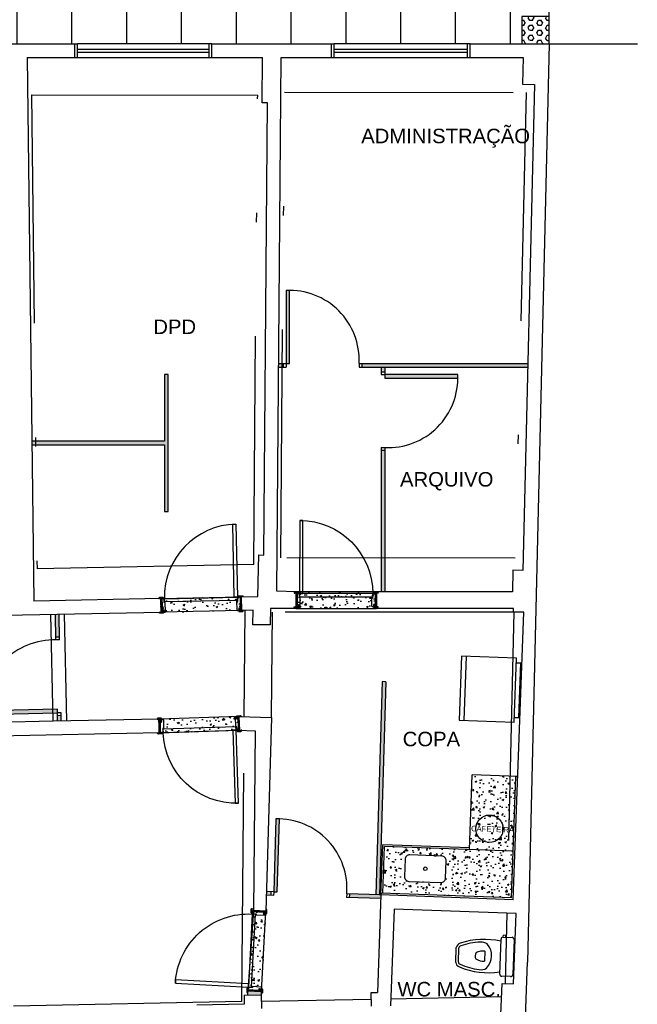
# Model space of a CAD drawing. Header units: inches. Extents: x 276 to 434, y 139 to 224.
# Tile 37 of 48: x 371.72 to 378.48, y 163.04 to 173.82. Entities that reach past the tile are written whole.
import ezdxf

# ---------------------------------------------------------------- set-up
doc = ezdxf.new("R2010")
doc.units = ezdxf.units.IN
doc.header["$MEASUREMENT"] = 0
doc.linetypes.add('DASHDOT2', pattern=[0.5, 0.25, -0.125, 0, -0.125])
doc.linetypes.add('DASHED2', pattern=[0.375, 0.25, -0.125])
for name, color, linetype in [('003-Piso', 1, 'Continuous'), ('Móveis', 2, 'Continuous'), ('TJ-CONSTRUIR', 12, 'Continuous'), ('TJ-DIVISORIA', 96, 'Continuous'), ('TJ-DIVISORIA BAIXA', 202, 'Continuous'), ('TJ-EQUIPAMENTOS', 2, 'Continuous'), ('TJ-ESQUADRIA1', 1, 'Continuous'), ('TJ-ESQUADRIA2', 2, 'Continuous'), ('TJ-ESQUADRIAS', 2, 'Continuous'), ('TJ-GRANITOVISTA', 2, 'Continuous'), ('TJ-HACHURA', 8, 'Continuous'), ('TJ-LOUCA', 2, 'Continuous'), ('TJ-PAGINACAO', 8, 'Continuous'), ('TJ-PAREDE', 5, 'Continuous'), ('TJ-PAREDECORTE', 5, 'Continuous'), ('TJ-PISO', 1, 'Continuous'), ('TJ-PISO TATIL EXT.', 1, 'Continuous'), ('TJ-PROJECAO-VIGA', 9, 'DASHDOT2'), ('TJ-TEXTO03 1PARA100', 3, 'Continuous')]:
    doc.layers.add(name, color=color, linetype=linetype)
doc.styles.add('ARIAL', font='arial.ttf')
doc.styles.get("Standard").update_dxf_attribs({"font": 'arial.ttf'})
pattern_1 = [(50, (0, 0), (0.179315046, -0.015688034), [0.01875, -0.20625]), (355, (0, 0), (-0.03468783, 0.18804803), [0.015, -0.165]), (100.451444, (0.01494, -0.0013), (0.14462721, 0.17236), [0.01593505, -0.17528553]), (46.1842, (0, 0.05), (0.26681033, -0.04137982), [0.028125, -0.309375]), (96.635635, (0.02223, 0.04655), (0.23366549, 0.24352965), [0.02390259, -0.26292844]), (351.184164, (0, 0.05), (0.23366549, 0.24352965), [0.0225, -0.2475]), (21, (0.025, 0.0375), (0.149226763, -0.100654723), [0.01875, -0.20625]), (326, (0.025, 0.0375), (0.06082883, 0.18128751), [0.015, -0.165]), (71.451445, (0.03744, 0.02911), (0.210055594, 0.08063279), [0.01593505, -0.17528553]), (37.5, (0, 0), (0.003039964, 0.083223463), [0, -0.163, 0, -0.1675, 0, -0.165625]), (7.5, (0, 0), (0.065767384, 0.098602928), [0, -0.0955, 0, -0.15925, 0, -0.063125]), (327.5, (-0.05575, 0), (0.133455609, -0.005638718), [0, -0.0625, 0, -0.195, 0, -0.25875]), (317.5, (-0.08075, 0), (0.145796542, 0.025026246), [0, -0.08125, 0, -0.1295, 0, -0.18375])]

# ---------------------------------------------------------------- blocks, each defined once
blk = doc.blocks.new('porta 80')
at = {"layer": 'TJ-ESQUADRIAS'}
for p, q in [((-0.161, 0.888), (-0.047, 0.888)), ((-0.161, 0.879), (-0.161, 0.888)), ((-0.155, 0.879), (-0.161, 0.879)), ((-0.161, 0.871), (-0.155, 0.871)), ((-0.155, 0.871), (-0.155, 0.879)), ((-0.117, 0.863), (-0.153, 0.863)), ((-0.117, 0.862), (-0.117, 0.863)), ((-0.047, 0.888), (-0.011, 0.888)), ((-0.037, 0.879), (-0.037, 0.871)), ((-0.011, 0.879), (-0.037, 0.879)), ((-0.037, 0.871), (-0.011, 0.871)), ((-0.011, 0.888), (-0.011, 0.879)), ((-0.011, 0.871), (-0.011, 0.861)), ((-0.112, 0.862), (-0.117, 0.862)), ((-0.117, 0.859), (-0.112, 0.859)), ((-0.117, 0.855), (-0.117, 0.859)), ((-0.115, 0.853), (-0.117, 0.855)), ((-0.019, 0.853), (-0.115, 0.853)), ((-0.112, 0.859), (-0.112, 0.862)), ((-0.161, 0.05), (-0.155, 0.05)), ((-0.161, 0.042), (-0.161, 0.033)), ((-0.155, 0.042), (-0.161, 0.042)), ((-0.161, 0.033), (-0.087, 0.033)), ((-0.155, 0.05), (-0.155, 0.042)), ((-0.117, 0.058), (-0.153, 0.058)), ((-0.115, 0.068), (-0.117, 0.066)), ((-0.117, 0.066), (-0.117, 0.062)), ((-0.117, 0.062), (-0.112, 0.062)), ((-0.117, 0.059), (-0.117, 0.058)), ((-0.112, 0.059), (-0.117, 0.059)), ((-0.019, 0.068), (-0.115, 0.068)), ((-0.112, 0.062), (-0.112, 0.059)), ((-0.087, 0.033), (-0.011, 0.033)), ((-0.037, 0.05), (-0.011, 0.05)), ((-0.037, 0.042), (-0.037, 0.05)), ((-0.011, 0.042), (-0.037, 0.042)), ((-0.011, 0.05), (-0.011, 0.06)), ((-0.011, 0.033), (-0.011, 0.042))]:
    blk.add_line(p, q, dxfattribs=at)
for points in [[(-0.161, 0.916), (-0.163, 0.913), (-0.164, 0.913), (-0.164, 0.878), (-0.159, 0.878), (-0.156, 0.875), (-0.156, 0.871), (-0.164, 0.871, -0.414214), (-0.172, 0.879), (-0.172, 0.913, -0.414214), (-0.164, 0.921), (-0.161, 0.921)], [(-0.032, 0.878), (-0.035, 0.875), (-0.035, 0.871), (-0.008, 0.871, 0.414214), (0, 0.879), (0, 0.913, 0.414214), (-0.008, 0.921), (-0.011, 0.921), (-0.011, 0.878)], [(-0.119, 0.854, -0.165409), (-0.121, 0.855, 0.159727), (-0.119, 0.862), (-0.118, 0.862), (-0.118, 0.854)], [(-0.161, 0.005), (-0.163, 0.007), (-0.164, 0.007), (-0.164, 0.042), (-0.159, 0.042), (-0.156, 0.045), (-0.156, 0.05), (-0.164, 0.05, 0.414214), (-0.172, 0.042), (-0.172, 0.008, 0.414214), (-0.164, 0), (-0.161, 0)], [(-0.119, 0.067, 0.165409), (-0.121, 0.066, -0.159727), (-0.119, 0.059), (-0.118, 0.059), (-0.118, 0.067)], [(-0.032, 0.042), (-0.035, 0.045), (-0.035, 0.05), (-0.008, 0.05, -0.414214), (0, 0.042), (0, 0.008, -0.414214), (-0.008, 0), (-0.011, 0), (-0.011, 0.042)]]:
    blk.add_lwpolyline(points, format="xyb", close=True, dxfattribs=at)
at = {"layer": 'TJ-ESQUADRIAS', "color": 1, "linetype": 'DASHED2', "ltscale": 5}
blk.add_lwpolyline([(-0.957, 0.825), (-0.957, 0.86), (-0.157, 0.86), (-0.157, 0.825), (-0.957, 0.825)], dxfattribs=at)
at = {"layer": 'TJ-ESQUADRIAS'}
blk.add_lwpolyline([(-0.157, 0.86), (-0.122, 0.86), (-0.122, 0.06), (-0.157, 0.06), (-0.157, 0.86)], dxfattribs=at)
for centre, start, end in [((-0.153, 0.871), 180, 270), ((-0.019, 0.861), 270, 0), ((-0.153, 0.05), 90, 180), ((-0.019, 0.06), 0, 90)]:
    blk.add_arc(centre, 0.008, start, end, dxfattribs=at)
at = {"layer": 'TJ-ESQUADRIAS', "color": 1, "linetype": 'DASHED2', "ltscale": 5}
blk.add_arc((-0.157, 0.86), 0.8, 180, 270, dxfattribs=at)
at = {"layer": 'TJ-PAREDECORTE', "linetype": 'Continuous'}
for p, q in [((-0.161, 0.9), (-0.011, 0.9)), ((-0.161, 0.02), (-0.011, 0.02))]:
    blk.add_line(p, q, dxfattribs=at)
blk = doc.blocks.new('Vaso-p01')
at = {"color": 2}
for p, q in [((-0.162, 0), (0.162, 0)), ((-0.1822, -0.077), (-0.1984, -0.077)), ((-0.1984, -0.077), (-0.1984, -0.1012)), ((-0.1822, -0.1012), (-0.1822, -0.0203)), ((0.1823, -0.0203), (0.1823, -0.1012)), ((-0.1822, -0.1012), (-0.1984, -0.1012)), ((0.162, -0.1215), (-0.162, -0.1215)), ((0.0696, -0.5331), (-0.0696, -0.5331)), ((0.0667, -0.5088), (-0.0667, -0.5088))]:
    blk.add_line(p, q, dxfattribs=at)
at = {"color": 1}
blk.add_line((-0.0446, -0.2666), (0.0468, -0.2666), dxfattribs=at)
at = {"color": 2}
for centre, radius, start, end in [((-0.162, -0.0203), 0.0203, 90, 180), ((0.162, -0.0203), 0.0203, 0, 90), ((-0.162, -0.1012), 0.0203, 180, 270), ((0.5429, -0.2525), 0.6971, 169.17089, 200.59024), ((-0.5429, -0.2525), 0.6971, 339.40976, 10.82911), ((0.162, -0.1012), 0.0203, 270, 0), ((-0.0292, -0.3001), 0.0988, 147.44183, 187.67949), ((0, -0.3672), 0.1647, 46.93851, 133.06149), ((0.0292, -0.3001), 0.0988, 352.32051, 32.55817), ((0.5429, -0.2525), 0.6728, 185.18381, 200.88932), ((-0.5429, -0.2525), 0.6728, 339.11068, 354.81619), ((-0.0589, -0.4806), 0.0536, 198.53904, 258.45994), ((-0.0589, -0.4806), 0.0293, 203.71428, 254.36495), ((0.0589, -0.4806), 0.0293, 285.63505, 336.28572), ((0.0589, -0.4806), 0.0536, 281.54006, 341.46096)]:
    blk.add_arc(centre, radius, start, end, dxfattribs=at)
at = {"color": 1}
for centre, radius, start, end in [((0.09, -0.2818), 0.1355, 173.55884, 209.06103), ((-0.0878, -0.2818), 0.1355, 330.93897, 6.44116), ((0.0011, -0.2978), 0.0579, 239.32968, 300.67032)]:
    blk.add_arc(centre, radius, start, end, dxfattribs=at)
blk = doc.blocks.new('g')
at = {"color": 2, "linetype": 'Continuous'}
for p, q in [((0, 0), (0, -0.6)), ((0.7, 0), (0, 0)), ((0.7, -0.6), (0.7, 0)), ((0, -0.6), (0.7, -0.6)), ((0.05, -0.65), (0.65, -0.65))]:
    blk.add_line(p, q, dxfattribs=at)
at = {"color": 1, "linetype": 'Continuous'}
blk.add_line((0.7, -0.05), (0, -0.05), dxfattribs=at)
at = {"color": 2, "linetype": 'Continuous', "ltscale": 0.1}
for p, q in [((0.05, -0.6), (0.05, -0.65)), ((0.65, -0.6), (0.65, -0.65))]:
    blk.add_line(p, q, dxfattribs=at)
blk = doc.blocks.new('Geladeira')
at = {"layer": '003-Piso', "linetype": 'Continuous'}
blk.add_blockref('g', (0, 0), dxfattribs=at)
blk = doc.blocks.new('cuba4')
at = {"layer": 'TJ-LOUCA'}
blk.add_lwpolyline([(0.225, -0.095), (0.225, 0.095, 0.414214), (0.175, 0.145), (-0.175, 0.145, 0.414214), (-0.225, 0.095), (-0.225, -0.095, 0.414214), (-0.175, -0.145), (0.175, -0.145, 0.414214)], format="xyb", close=True, dxfattribs=at)
at = {"layer": 'TJ-LOUCA', "color": 1}
blk.add_circle((0, 0), 0.02, dxfattribs=at)
blk = doc.blocks.new('PISO ALERTA CONCRETO')
at = {"layer": 'TJ-PISO TATIL EXT.', "ltscale": 0.5, "true_color": 0x136734}
h = blk.add_hatch(dxfattribs=at)
h.set_pattern_fill('HEX', color=116, scale=0.015, angle=90, style=0)
h.set_pattern_definition([(90, (0, 0), (-0.082489, -6e-13), [0.047625, -0.09525]), (210, (0, 0), (0.041244, -0.071437), [0.047625, -0.09525]), (150, (-3e-13, 0.047625), (-0.041244, -0.071437), [0.047625, -0.09525])])
h.paths.add_polyline_path([(-0.45, 0.45), (-0.45, 0), (0, 0), (0, 0.45)])
at = {"layer": 'TJ-PISO TATIL EXT.', "color": 116, "ltscale": 0.5, "true_color": 0x136734}
blk.add_lwpolyline([(0, 0), (0, 0.45), (-0.45, 0.45), (-0.45, 0)], close=True, dxfattribs=at)

msp = doc.modelspace()

# ---------------------------------------------------------------- hatches: boundary and pattern name
at = {"layer": 'TJ-CONSTRUIR'}
h = msp.add_hatch(color=256, dxfattribs=at)
h.dxf.hatch_style = 1
h.paths.add_polyline_path([(374.363, 163.179), (374.213, 163.188), (374.214, 163.14), (374.364, 163.143)])
at = {"layer": 'TJ-DIVISORIA'}
h = msp.add_hatch(color=256, dxfattribs=at)
h.dxf.hatch_style = 1
h.paths.add_polyline_path([(375.713, 169.103), (375.673, 169.103), (375.673, 167.554), (375.713, 167.554)])
h.paths.add_polyline_path([(376.513, 169.933), (375.713, 169.933), (375.713, 169.893), (376.513, 169.893)])
h.paths.add_polyline_path([(375.713, 170.013), (375.673, 170.013), (375.673, 169.963), (375.713, 169.963)])
h.paths.add_polyline_path([(377.28, 170.053), (375.462, 170.053), (375.462, 170.013), (377.279, 170.013)])
h.paths.add_polyline_path([(374.602, 170.053), (374.552, 170.053), (374.552, 170.013), (374.602, 170.013)])
h.paths.add_polyline_path([(374.672, 170.853), (374.632, 170.853), (374.632, 170.053), (374.672, 170.053)])
h = msp.add_hatch(color=256, dxfattribs=at)
h.dxf.hatch_style = 1
h.paths.add_polyline_path([(372.172, 166.159), (372.132, 166.158), (372.132, 166.138), (372.172, 166.139)])
h.paths.add_polyline_path([(372.171, 166.189), (372.131, 166.188), (372.132, 166.158), (372.172, 166.159)])
h.paths.add_polyline_path([(372.171, 166.199), (372.131, 166.198), (372.131, 166.188), (372.171, 166.189)])
h.paths.add_polyline_path([(372.129, 166.268), (371.33, 166.252), (371.33, 166.212), (372.13, 166.228)])
h.paths.add_polyline_path([(372.148, 167.308, 0.008775), (372.108, 167.308), (372.113, 167.058), (372.153, 167.059)])
h.paths.add_polyline_path([(372.148, 167.309), (372.118, 167.308, -0.006751), (372.148, 167.308)])
at = {"layer": 'TJ-DIVISORIA', "true_color": 0xafd9aa}
h = msp.add_hatch(color=9, dxfattribs=at)
h.dxf.hatch_style = 1
h.paths.add_polyline_path([(375.726, 166.57), (375.686, 166.571), (375.616, 164.237), (375.656, 164.236)])
at = {"layer": 'TJ-DIVISORIA'}
h = msp.add_hatch(color=256, dxfattribs=at)
h.dxf.hatch_style = 1
h.paths.add_polyline_path([(374.467, 164.271), (374.417, 164.273), (374.416, 164.233), (374.466, 164.231)])
h.paths.add_polyline_path([(374.561, 165.069), (374.521, 165.07), (374.497, 164.271), (374.537, 164.269)])
h.paths.add_polyline_path([(375.671, 164.236), (375.327, 164.246), (375.325, 164.206), (375.669, 164.196)])
at = {"layer": 'TJ-DIVISORIA BAIXA'}
h = msp.add_hatch(color=256, dxfattribs=at)
h.dxf.hatch_style = 1
h.paths.add_polyline_path([(373.341, 168.432), (373.341, 169.932), (373.301, 169.932), (373.301, 169.202), (371.851, 169.202), (371.851, 169.162), (373.301, 169.162), (373.3, 168.447)])
at = {"layer": 'TJ-HACHURA'}
h = msp.add_hatch(dxfattribs=at)
h.set_pattern_fill('AR-CONC', color=8, scale=0.025)
h.set_pattern_definition(pattern_1)
edge = h.paths.add_edge_path()
edge.add_line((373.264, 167.331), (373.261, 167.481))
edge.add_line((373.261, 167.481), (374.141, 167.499))
edge.add_line((374.141, 167.499), (374.144, 167.349))
edge.add_line((374.144, 167.349), (373.265, 167.331))
h = msp.add_hatch(dxfattribs=at)
h.set_pattern_fill('AR-CONC', color=8, scale=0.025)
h.set_pattern_definition(pattern_1)
h.paths.add_polyline_path([(375.621, 167.554), (374.741, 167.555), (374.741, 167.372), (375.621, 167.371)])
h = msp.add_hatch(dxfattribs=at)
h.set_pattern_fill('AR-CONC', color=8, scale=0.025)
h.set_pattern_definition(pattern_1)
h.paths.add_polyline_path([(374.114, 166.189), (373.242, 166.161), (373.245, 166.011), (374.109, 166.039)])
at = {"layer": 'TJ-HACHURA', "linetype": 'Continuous'}
h = msp.add_hatch(dxfattribs=at)
h.set_pattern_fill('AR-CONC', color=8, scale=0.025)
h.set_pattern_definition(pattern_1)
h.paths.add_polyline_path([(377.119, 164.714), (376.639, 164.731), (375.71, 164.765), (375.692, 164.255), (377.101, 164.204)])
h.paths.add_polyline_path([(376.378, 164.42, -0.414214), (376.326, 164.372), (375.977, 164.385, -0.414214), (375.928, 164.436), (375.935, 164.626, -0.414214), (375.987, 164.674), (376.337, 164.662, -0.414214), (376.385, 164.61)], flags=16)
h.paths.add_polyline_path([(376.137, 164.523, -1), (376.177, 164.523, -1)], flags=0)
h.paths.add_polyline_path([(377.149, 165.533), (376.669, 165.55), (376.639, 164.731), (377.119, 164.714)])
at = {"layer": 'TJ-HACHURA'}
h = msp.add_hatch(dxfattribs=at)
h.set_pattern_fill('AR-CONC', color=8, scale=0.025)
h.set_pattern_definition(pattern_1)
h.paths.add_polyline_path([(374.411, 164.058), (374.276, 164.066), (374.213, 163.188), (374.363, 163.18)])
at = {"layer": 'TJ-PAGINACAO'}
h = msp.add_hatch(dxfattribs=at)
h.set_pattern_fill('_USER', color=256, scale=0.6, double=1, pattern_type=0)
h.set_pattern_definition([(0, (366.2884, 174.70094), (0, 0.6), []), (90, (366.2884, 174.70094), (-0.6, 4e-17), [])])
h.paths.add_polyline_path([(377.213, 173.552), (377.216, 174.701), (367.788, 174.701), (367.788, 174.404), (367.488, 174.404), (367.488, 173.804), (367.938, 173.804), (367.938, 173.504), (366.738, 173.504), (366.738, 173.804), (367.188, 173.804), (367.188, 174.404), (366.888, 174.404), (366.888, 174.701), (366.283, 174.701), (366.283, 173.529), (366.383, 173.529), (366.383, 173.329), (366.179, 173.329), (366.171, 170.291), (368.67, 170.291), (368.668, 173.151), (368.518, 173.156), (368.528, 173.451), (368.668, 173.451), (368.668, 173.553)])
h.paths.add_polyline_path([(366.221, 172.529), (368.621, 172.529), (368.621, 172.229), (366.221, 172.229)], flags=16)

# ---------------------------------------------------------------- linework, layer by layer
at = {"layer": 'Móveis'}
msp.add_circle((376.859, 164.961), 0.15, dxfattribs=at)
at = {"layer": 'TJ-DIVISORIA'}
for p, q in [((374.552, 170.053), (374.632, 170.053)), ((374.552, 170.013), (374.632, 170.013)), ((374.602, 170.053), (374.602, 170.013)), ((374.632, 170.053), (374.632, 170.013)), ((375.432, 170.053), (377.28, 170.053)), ((375.432, 170.053), (375.432, 170.013)), ((375.432, 170.013), (377.279, 170.013)), ((375.462, 170.053), (375.462, 170.013)), ((375.673, 170.013), (375.673, 169.933)), ((375.713, 170.013), (375.713, 169.933)), ((375.673, 169.963), (375.713, 169.963)), ((375.673, 169.933), (375.713, 169.933)), ((375.673, 169.133), (375.713, 169.133)), ((375.673, 169.133), (375.673, 167.554)), ((375.673, 169.103), (375.713, 169.103)), ((375.713, 169.133), (375.713, 167.554)), ((372.114, 167.028), (372.108, 167.308)), ((372.154, 167.029), (372.148, 167.309)), ((372.153, 167.059), (372.113, 167.058)), ((372.154, 167.029), (372.114, 167.028)), ((372.17, 166.229), (372.13, 166.228)), ((372.132, 166.138), (372.13, 166.228)), ((372.171, 166.199), (372.131, 166.198)), ((372.172, 166.139), (372.17, 166.229)), ((374.497, 164.271), (374.417, 164.273)), ((374.467, 164.271), (374.466, 164.231)), ((374.497, 164.271), (374.496, 164.231)), ((374.496, 164.231), (374.416, 164.233)), ((375.297, 164.247), (375.295, 164.207)), ((375.67, 164.196), (375.295, 164.207)), ((375.671, 164.236), (375.297, 164.247)), ((375.327, 164.246), (375.325, 164.206))]:
    msp.add_line(p, q, dxfattribs=at)
at = {"layer": 'TJ-DIVISORIA', "color": 9, "true_color": 0xafd9aa}
for p, q in [((375.686, 166.571), (375.616, 164.236)), ((375.726, 166.57), (375.656, 164.235)), ((375.726, 166.57), (375.686, 166.571))]:
    msp.add_line(p, q, dxfattribs=at)
at = {"layer": 'TJ-DIVISORIA'}
for points in [[(374.672, 170.053), (374.672, 170.853), (374.632, 170.853), (374.632, 170.053)], [(375.713, 169.893), (376.513, 169.893), (376.513, 169.933), (375.713, 169.933)], [(372.129, 166.268), (371.33, 166.252), (371.33, 166.212), (372.13, 166.228)], [(374.537, 164.269), (374.561, 165.069), (374.521, 165.07), (374.497, 164.271)]]:
    msp.add_lwpolyline(points, close=True, dxfattribs=at)
for centre, start, end in [((374.67, 170.091), 357.1585, 92.8415), ((375.75, 169.895), 267.1585, 2.8415), ((372.092, 166.265), 88.3189, 184.0019), ((374.536, 164.307), 355.4549, 91.1378)]:
    msp.add_arc(centre, 0.763, start, end, dxfattribs=at)
at = {"layer": 'TJ-DIVISORIA BAIXA'}
msp.add_lwpolyline([(373.341, 168.432), (373.341, 169.932), (373.301, 169.932), (373.301, 169.202), (371.851, 169.202), (371.851, 169.162), (373.301, 169.162), (373.301, 168.432), (373.341, 168.432)], dxfattribs=at)
at = {"layer": 'TJ-ESQUADRIA1'}
for p, q in [((373.79, 173.552), (372.35, 173.552)), ((376.619, 173.551), (375.159, 173.552)), ((372.35, 173.402), (373.79, 173.402)), ((375.159, 173.402), (376.619, 173.401))]:
    msp.add_line(p, q, dxfattribs=at)
at = {"layer": 'TJ-ESQUADRIA2'}
for p, q in [((372.32, 173.552), (372.35, 173.552)), ((372.35, 173.402), (372.35, 173.552)), ((373.79, 173.402), (373.79, 173.552)), ((373.82, 173.552), (373.79, 173.552)), ((375.129, 173.552), (375.159, 173.552)), ((375.159, 173.402), (375.159, 173.552)), ((376.619, 173.401), (376.619, 173.551)), ((376.649, 173.551), (376.619, 173.551)), ((373.79, 173.492), (372.35, 173.492)), ((372.35, 173.462), (373.79, 173.462)), ((376.619, 173.491), (375.159, 173.492)), ((375.159, 173.462), (376.619, 173.461)), ((372.32, 173.402), (372.35, 173.402)), ((373.79, 173.402), (373.82, 173.402)), ((375.129, 173.402), (375.159, 173.402)), ((376.619, 173.401), (376.649, 173.401))]:
    msp.add_line(p, q, dxfattribs=at)
at = {"layer": 'TJ-GRANITOVISTA'}
for p, q in [((376.639, 164.731), (376.669, 165.55)), ((377.169, 165.532), (376.669, 165.55)), ((375.671, 164.236), (375.691, 164.785)), ((376.64, 164.751), (375.691, 164.785)), ((375.692, 164.255), (375.71, 164.765)), ((377.119, 164.714), (375.71, 164.765))]:
    msp.add_line(p, q, dxfattribs=at)
at = {"layer": 'TJ-GRANITOVISTA', "color": 3}
for p, q in [((377.101, 164.204), (377.149, 165.533)), ((377.149, 165.533), (377.169, 165.532)), ((375.672, 164.256), (375.671, 164.236)), ((377.101, 164.204), (375.672, 164.256))]:
    msp.add_line(p, q, dxfattribs=at)
at = {"layer": 'TJ-PAREDE'}
for p, q in [((371.006, 173.553), (372.32, 173.552)), ((372.32, 173.402), (372.32, 173.552)), ((373.82, 173.402), (373.82, 173.552)), ((373.82, 173.552), (375.129, 173.552)), ((375.129, 173.402), (375.129, 173.552)), ((376.649, 173.401), (376.649, 173.551)), ((376.649, 173.551), (377.512, 173.551)), ((377.512, 173.551), (377.275, 163.501)), ((371.8, 173.403), (372.32, 173.402)), ((371.8, 173.403), (371.872, 167.453)), ((373.82, 173.402), (374.375, 173.402)), ((374.371, 172.907), (374.375, 173.402)), ((374.531, 167.56), (374.58, 173.402)), ((374.58, 173.402), (375.129, 173.402)), ((376.649, 173.401), (377.229, 173.401)), ((377.229, 173.401), (377.222, 173.111)), ((377.222, 173.111), (377.352, 173.108)), ((377.352, 173.108), (377.226, 167.789)), ((374.431, 172.906), (374.371, 172.907)), ((374.389, 167.956), (374.431, 172.906)), ((374.323, 167.503), (374.334, 167.958)), ((374.334, 167.958), (374.389, 167.956)), ((377.116, 167.792), (377.111, 167.552)), ((377.226, 167.789), (377.116, 167.792)), ((374.141, 167.499), (374.323, 167.503)), ((374.144, 167.349), (374.141, 167.499)), ((374.741, 167.555), (374.531, 167.56)), ((374.741, 167.555), (374.741, 167.372)), ((374.741, 167.555), (374.741, 167.372)), ((377.111, 167.552), (375.621, 167.554)), ((375.621, 167.554), (375.621, 167.371)), ((373.261, 167.481), (371.871, 167.453)), ((373.264, 167.331), (373.261, 167.481)), ((371.556, 167.297), (373.264, 167.331)), ((374.274, 167.352), (374.144, 167.349)), ((374.27, 167.193), (374.271, 167.353)), ((374.461, 167.373), (374.46, 167.193)), ((374.741, 167.372), (374.461, 167.373)), ((377.121, 167.37), (375.621, 167.371)), ((377.12, 164.183), (377.234, 167.33)), ((377.121, 167.33), (377.121, 167.37)), ((377.234, 167.33), (377.121, 167.33)), ((374.46, 167.193), (374.27, 167.193)), ((372.082, 166.137), (368.832, 166.071)), ((373.242, 166.161), (372.082, 166.137)), ((373.245, 166.011), (373.242, 166.161)), ((374.109, 166.039), (374.114, 166.189)), ((374.114, 166.189), (374.474, 166.178)), ((374.474, 166.178), (374.411, 164.059)), ((373.245, 166.011), (368.834, 165.921)), ((374.109, 166.039), (374.294, 166.033)), ((374.294, 166.033), (374.276, 164.066)), ((375.671, 164.236), (375.632, 163.169)), ((377.12, 164.183), (375.671, 164.236)), ((374.411, 164.058), (374.276, 164.066)), ((375.815, 164.08), (375.777, 163.021)), ((377.15, 164.032), (375.815, 164.08)), ((377.122, 163.263), (377.15, 164.032)), ((376.698, 147.532), (377.275, 163.501)), ((374.363, 163.179), (374.213, 163.188)), ((374.214, 163.14), (374.213, 163.188)), ((374.364, 163.143), (374.363, 163.179)), ((376.981, 162.842), (376.997, 163.267)), ((376.997, 163.267), (377.122, 163.263)), ((374.173, 163.139), (374.364, 163.143)), ((374.173, 163.139), (374.175, 163.039)), ((374.367, 162.993), (374.364, 163.143)), ((375.564, 163.167), (375.632, 163.169)), ((375.567, 163.017), (375.564, 163.167)), ((374.175, 163.039), (373.655, 163.028))]:
    msp.add_line(p, q, dxfattribs=at)
at = {"layer": 'TJ-PISO'}
for p, q in [((377.513, 173.551), (377.519, 175.601)), ((377.512, 173.551), (378.478, 173.551))]:
    msp.add_line(p, q, dxfattribs=at)
for points in [[(373.264, 167.331), (373.261, 167.481), (374.141, 167.499), (374.144, 167.349), (373.265, 167.331)], [(375.621, 167.554), (374.741, 167.555), (374.741, 167.372), (375.621, 167.371), (375.621, 167.554)], [(374.114, 166.189), (373.242, 166.161), (373.245, 166.011), (374.109, 166.039), (374.114, 166.189)], [(374.411, 164.058), (374.276, 164.066), (374.213, 163.188), (374.363, 163.18), (374.411, 164.058)]]:
    msp.add_lwpolyline(points, dxfattribs=at)
at = {"layer": 'TJ-PROJECAO-VIGA', "ltscale": 10}
for p, q in [((371.845, 172.993), (374.322, 172.992)), ((371.845, 172.993), (371.907, 167.804)), ((374.278, 167.852), (374.322, 172.992)), ((374.574, 167.925), (374.617, 173.022)), ((374.617, 173.022), (377.26, 173.021)), ((377.26, 173.021), (377.14, 167.922)), ((377.14, 167.922), (374.574, 167.925)), ((374.278, 167.852), (371.907, 167.804)), ((372.082, 166.137), (372.058, 167.307)), ((372.232, 166.14), (372.208, 167.31)), ((374.174, 166.187), (374.184, 167.35)), ((374.474, 166.182), (374.484, 167.333)), ((377.121, 167.33), (374.484, 167.333)), ((377.126, 167.33), (377.051, 164.186)), ((374.147, 163.068), (374.173, 166.037)), ((377.048, 164.036), (377.03, 163.266)), ((374.147, 163.068), (368.926, 162.963)), ((375.565, 163.092), (374.365, 163.068)), ((376.991, 163.121), (375.78, 163.096))]:
    msp.add_line(p, q, dxfattribs=at)

# ---------------------------------------------------------------- block references
at = {"rotation": 357.928353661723}
msp.add_blockref('cuba4', (376.157, 164.523), dxfattribs=at)
at = {"layer": 'TJ-EQUIPAMENTOS', "ltscale": 0.2, "extrusion": (0, 0, -1), "xscale": -1, "zscale": -1, "rotation": 272.0716463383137}
msp.add_blockref('Geladeira', (-376.529, 166.15), dxfattribs=at)
at = {"layer": 'TJ-ESQUADRIA2', "linetype": 'Continuous', "rotation": 271.1603887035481}
msp.add_blockref('porta 80', (373.244, 167.32), dxfattribs=at)
at = {"layer": 'TJ-ESQUADRIA2', "linetype": 'Continuous', "xscale": -1}
for p, rotation in [((375.641, 167.377), 89.9357413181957), ((373.221, 166.169), 271.8671349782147), ((374.423, 164.078), 176.8995199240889)]:
    msp.add_blockref('porta 80', p, dxfattribs=dict(at, rotation=rotation))
at = {"layer": 'TJ-LOUCA', "xscale": 1.181102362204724, "yscale": 1.181102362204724, "zscale": 1.181102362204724, "rotation": 267.8711311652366}
msp.add_blockref('Vaso-p01', (377.122, 163.556), dxfattribs=at)
at = {"layer": 'TJ-PISO TATIL EXT.', "xscale": 0.6666666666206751, "yscale": 0.6666666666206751, "zscale": 0.6666666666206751, "rotation": 269.8380606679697}
msp.add_blockref('PISO ALERTA CONCRETO', (377.213, 173.552), dxfattribs=at)

# ---------------------------------------------------------------- texts
at = {"layer": 'Móveis', "color": 1, "insert": (376.659, 164.994), "char_height": 0.06, "attachment_point": 1, "rotation": 357.9284}
msp.add_mtext_dynamic_manual_height_columns('CAFETEIRA', width=0.85335, gutter_width=12.5, heights=[0], dxfattribs=at)
at = {"layer": 'TJ-TEXTO03 1PARA100', "char_height": 0.15875, "width": 2.04472, "attachment_point": 1, "style": 'ARIAL'}
for s, insert in [('\\pi0.10321;ADMINISTRAÇÃO', (375.352, 172.623)), ('\\pi0.8027;DPD', (372.377, 170.534)), ('\\pi0.51595;ARQUIVO', (375.364, 168.865)), ('\\pi0.71347;COPA', (375.196, 166.022)), ('\\pi0.46663;WC MASC.', (375.385, 163.284))]:
    msp.add_mtext(s, dxfattribs=dict(at, insert=insert))

doc.saveas('drawing.dxf')
